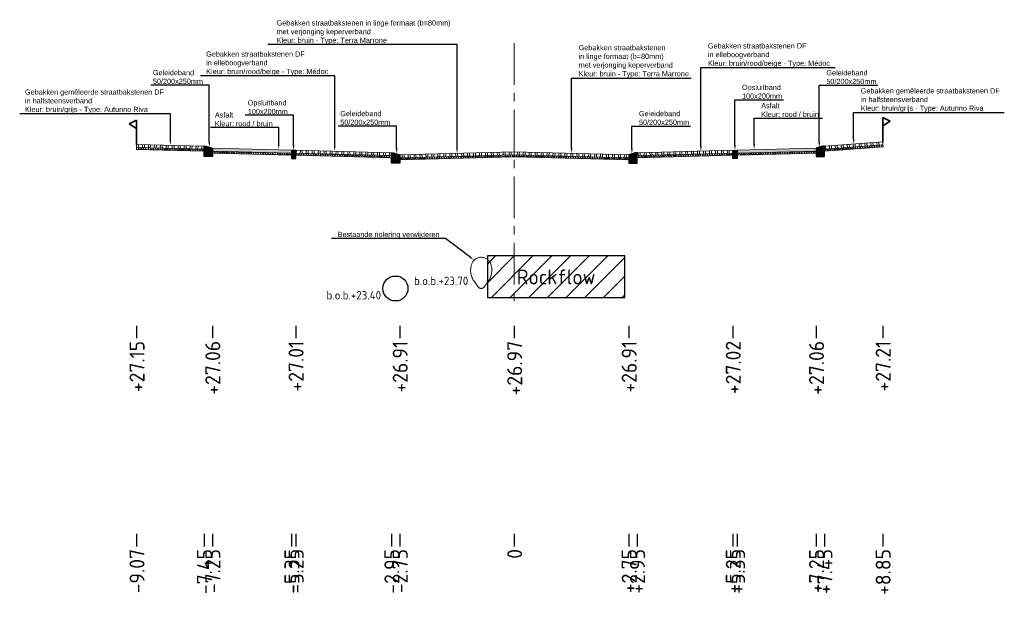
# Model space of a CAD drawing. Header units: metres. Extents: x 198530 to 198748, y 355169 to 355318.
# Tile 29 of 37: x 198646 to 198670, y 355259 to 355273. Entities that reach past the tile are written whole.
import ezdxf
from ezdxf import colors
from ezdxf.entities.mleader import LeaderData, LeaderLine
from ezdxf.math import Vec2, Vec3

# ---------------------------------------------------------------- set-up
doc = ezdxf.new("R2010")
doc.units = ezdxf.units.M
doc.linetypes.add('AM-AS', pattern=[16, 10, -2, 2, -2])
doc.linetypes.add('RI-GWA', pattern=[18.45, 6, -1.8, 1.75, -1.8, 1.75, -1.8, 1.75, -1.8])
doc.layers.get('Defpoints').update_dxf_attribs({"lineweight": 25})
for name, color, linetype, lineweight in [('B-WE-RI-GWA-BESTAANDE RIOLERING', 252, 'RI-GWA', 18), ('C3D-LABELS', 7, 'Continuous', 25), ('N-WE-AM-AS-G', 10, 'AM-AS', 18), ('N-WE-VH-VERHARDING_FUNDERING-G', 7, 'Continuous', 35), ('X-XX-AL-T25', 7, 'Continuous', 25)]:
    doc.layers.add(name, color=color, linetype=linetype, lineweight=lineweight)
for name, color, linetype in [('N-WE-AL-DETAIL-G', 7, 'Continuous'), ('N-WE-RI-DWA-NIEUWE RIOLERING', 7, 'Continuous'), ('N-WE-VH-ROCKFLOW-G', 10, 'Continuous')]:
    doc.layers.add(name, color=color, linetype=linetype)
doc.styles.add('NLCS-ISO', font='NLCS-ISO.ttf')
doc.styles.add('NLCS-ISO-M200-T25', font='NLCS-ISO.ttf', dxfattribs={"height": 0.5})
doc.styles.add('NLCS-ISO-M50-T25', font='NLCS-ISO.ttf', dxfattribs={"height": 0.125})
pattern_1 = [(60, (-3613.88653, -302.51122), (-0.0433012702, 0.025), []), (120, (-3613.88653, -302.51122), (-0.0433012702, -0.025), [])]

# ---------------------------------------------------------------- blocks, each defined once
blk = doc.blocks.new('*U12')
at = {"lineweight": 9}
h = blk.add_hatch(dxfattribs=at)
h.set_pattern_fill('ANSI32', color=252, scale=0.015, angle=47)
h.paths.add_polyline_path([(0, 0), (-2.75, -0.069), (-2.749, -0.139), (0.001, -0.07)])
h = blk.add_hatch(dxfattribs=at)
h.set_pattern_fill('AVH-ASFALT', color=252, scale=0.05, pattern_type=2)
h.set_pattern_definition(pattern_1)
h.paths.add_polyline_path([(0.001, -0.07), (-2.749, -0.139), (-2.749, -0.189), (0.001, -0.12)])
for points in [[(0.001, -0.12), (-2.749, -0.189), (-2.75, -0.069), (0, 0)], [(0.001, -0.07), (-2.749, -0.139)]]:
    blk.add_lwpolyline(points, dxfattribs=at)
at = {"layer": 'Defpoints', "color": 6, "lineweight": 9}
for points in [[(0, 0), (-2.75, -0.069), (-2.749, -0.139), (0.001, -0.07)], [(0.001, -0.07), (-2.749, -0.139), (-2.749, -0.189), (0.001, -0.12)]]:
    blk.add_lwpolyline(points, close=True, dxfattribs=at)
blk = doc.blocks.new('*U14')
at = {"lineweight": 9}
h = blk.add_hatch(dxfattribs=at)
h.set_pattern_fill('ANSI32', color=252, scale=0.015, angle=47)
h.paths.add_polyline_path([(0, 0), (-2.75, -0.069), (-2.749, -0.139), (0.001, -0.07)])
h = blk.add_hatch(dxfattribs=at)
h.set_pattern_fill('AVH-ASFALT', color=252, scale=0.05, pattern_type=2)
h.set_pattern_definition(pattern_1)
h.paths.add_polyline_path([(0.001, -0.07), (-2.749, -0.139), (-2.749, -0.189), (0.001, -0.12)])
for points in [[(0.001, -0.12), (-2.749, -0.189), (-2.75, -0.069), (0, 0)], [(0.001, -0.07), (-2.749, -0.139)]]:
    blk.add_lwpolyline(points, dxfattribs=at)
at = {"layer": 'Defpoints', "color": 6, "lineweight": 9}
for points in [[(0, 0), (-2.75, -0.069), (-2.749, -0.139), (0.001, -0.07)], [(0.001, -0.07), (-2.749, -0.139), (-2.749, -0.189), (0.001, -0.12)]]:
    blk.add_lwpolyline(points, close=True, dxfattribs=at)
blk = doc.blocks.new('Geleideband_5-20x25')
at = {"layer": 'N-WE-AL-DETAIL-G'}
h = blk.add_hatch(color=252, dxfattribs=at)
h.dxf.hatch_style = 1
h.paths.add_polyline_path([(0.2, -0.25), (0, -0.25), (0, 0), (0.05, 0), (0.2, -0.05)])
blk.add_lwpolyline([(0.2, -0.25), (0, -0.25), (0, 0), (0.05, 0), (0.2, -0.05)], close=True)
blk = doc.blocks.new('*U13')
at = {"lineweight": 9}
h = blk.add_hatch(dxfattribs=at)
h.set_pattern_fill('ANSI32', color=252, scale=0.015, angle=47)
h.paths.add_polyline_path([(0, 0), (-2.3, -0.057), (-2.299, -0.127), (0.001, -0.07)])
h = blk.add_hatch(dxfattribs=at)
h.set_pattern_fill('AVH-ASFALT', color=252, scale=0.05, pattern_type=2)
h.set_pattern_definition(pattern_1)
h.paths.add_polyline_path([(0.001, -0.07), (-2.299, -0.127), (-2.299, -0.177), (0.001, -0.12)])
for points in [[(0.001, -0.12), (-2.299, -0.177), (-2.3, -0.057), (0, 0)], [(0.001, -0.07), (-2.299, -0.127)]]:
    blk.add_lwpolyline(points, dxfattribs=at)
at = {"layer": 'Defpoints', "color": 6, "lineweight": 9}
for points in [[(0, 0), (-2.3, -0.057), (-2.299, -0.127), (0.001, -0.07)], [(0.001, -0.07), (-2.299, -0.127), (-2.299, -0.177), (0.001, -0.12)]]:
    blk.add_lwpolyline(points, close=True, dxfattribs=at)
blk = doc.blocks.new('Opsluitband_100x200')
at = {"layer": 'N-WE-AL-DETAIL-G'}
h = blk.add_hatch(color=252, dxfattribs=at)
h.dxf.hatch_style = 1
h.paths.add_polyline_path([(0.1, 0), (0, 0), (0, -0.2), (0.1, -0.2)])
blk.add_lwpolyline([(0, -0.2), (0, 0), (0.1, 0), (0.1, -0.2)], close=True)
blk = doc.blocks.new('*U103')
at = {"lineweight": 9}
h = blk.add_hatch(color=252, dxfattribs=at)
h.dxf.hatch_style = 1
h.paths.add_polyline_path([(0, 0), (-1.9, -0.048), (-1.899, -0.117), (0.001, -0.07)])
h = blk.add_hatch(dxfattribs=at)
h.set_pattern_fill('AVH-ASFALT', color=252, scale=0.05, pattern_type=2)
h.set_pattern_definition(pattern_1)
h.paths.add_polyline_path([(0.001, -0.07), (-1.899, -0.117), (-1.899, -0.167), (0.001, -0.12)])
for points in [[(0.001, -0.12), (-1.899, -0.167), (-1.9, -0.048), (0, 0)], [(0.001, -0.07), (-1.899, -0.117)]]:
    blk.add_lwpolyline(points, dxfattribs=at)
at = {"layer": 'Defpoints', "color": 6, "lineweight": 9}
for points in [[(0, 0), (-1.9, -0.048), (-1.899, -0.117), (0.001, -0.07)], [(0.001, -0.07), (-1.899, -0.117), (-1.899, -0.167), (0.001, -0.12)]]:
    blk.add_lwpolyline(points, close=True, dxfattribs=at)
blk = doc.blocks.new('*U29')
at = {"lineweight": 9}
h = blk.add_hatch(dxfattribs=at)
h.set_pattern_fill('ANSI32', color=252, scale=0.015, angle=47)
h.paths.add_polyline_path([(0, 0), (-1.403, -0.035), (-1.402, -0.105), (0.001, -0.07)])
h = blk.add_hatch(dxfattribs=at)
h.set_pattern_fill('AVH-ASFALT', color=252, scale=0.05, pattern_type=2)
h.set_pattern_definition(pattern_1)
h.paths.add_polyline_path([(0.001, -0.07), (-1.402, -0.105), (-1.402, -0.155), (0.001, -0.12)])
for points in [[(0.001, -0.12), (-1.402, -0.155), (-1.403, -0.035), (0, 0)], [(0.001, -0.07), (-1.402, -0.105)]]:
    blk.add_lwpolyline(points, dxfattribs=at)
at = {"layer": 'Defpoints', "color": 6, "lineweight": 9}
for points in [[(0, 0), (-1.403, -0.035), (-1.402, -0.105), (0.001, -0.07)], [(0.001, -0.07), (-1.402, -0.105), (-1.402, -0.155), (0.001, -0.12)]]:
    blk.add_lwpolyline(points, close=True, dxfattribs=at)
blk = doc.blocks.new('OBJ_Grens')
at = {"layer": 'N-WE-VH-VERHARDING_FUNDERING-G'}
for p, q in [((0, 0), (0, 0.586)), ((0, 0.586), (0.179, 0.496)), ((0.179, 0.496), (0, 0.386))]:
    blk.add_line(p, q, dxfattribs=at)
blk = doc.blocks.new('*U30')
at = {"lineweight": 9}
h = blk.add_hatch(dxfattribs=at)
h.set_pattern_fill('ANSI32', color=252, scale=0.015, angle=47)
h.paths.add_polyline_path([(0, 0), (-1.62, -0.041), (-1.619, -0.11), (0.001, -0.07)])
h = blk.add_hatch(dxfattribs=at)
h.set_pattern_fill('AVH-ASFALT', color=252, scale=0.05, pattern_type=2)
h.set_pattern_definition(pattern_1)
h.paths.add_polyline_path([(0.001, -0.07), (-1.619, -0.11), (-1.619, -0.16), (0.001, -0.12)])
for points in [[(0.001, -0.12), (-1.619, -0.16), (-1.62, -0.041), (0, 0)], [(0.001, -0.07), (-1.619, -0.11)]]:
    blk.add_lwpolyline(points, dxfattribs=at)
at = {"layer": 'Defpoints', "color": 6, "lineweight": 9}
for points in [[(0, 0), (-1.62, -0.041), (-1.619, -0.11), (0.001, -0.07)], [(0.001, -0.07), (-1.619, -0.11), (-1.619, -0.16), (0.001, -0.12)]]:
    blk.add_lwpolyline(points, close=True, dxfattribs=at)

msp = doc.modelspace()

# ---------------------------------------------------------------- hatches: boundary and pattern name
at = {"layer": 'N-WE-VH-ROCKFLOW-G'}
h = msp.add_hatch(dxfattribs=at)
h.set_pattern_fill('ANSI31', color=256, scale=0.1)
h.set_pattern_definition([(45, (114.048, -22.56), (-0.22450640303, 0.22450640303), [])])
h.paths.add_polyline_path([(198657.113, 355266.482), (198660.413, 355266.482), (198660.413, 355267.482), (198657.113, 355267.482)])
h.paths.add_polyline_path([(198657.691, 355266.559), (198659.815, 355266.559), (198659.815, 355267.423), (198657.691, 355267.423)], flags=24)

# ---------------------------------------------------------------- linework, layer by layer
at = {"layer": 'B-WE-RI-GWA-BESTAANDE RIOLERING'}
msp.add_lwpolyline([(198657.702, 355267.482), (198659.825, 355267.482)], dxfattribs=at)
msp.add_lwpolyline([(198656.901, 355266.722), (198656.801, 355266.865, -0.266628), (198656.748, 355267.315, -0.62829), (198657.194, 355267.295, -0.238625), (198657.131, 355266.865), (198657.031, 355266.722, -0.38881)], format="xyb", close=True, dxfattribs=at)
at = {"layer": 'C3D-LABELS', "color": 7, "linetype": 'Continuous', "lineweight": 25}
for p, q in [((198648.69, 355265.8), (198648.69, 355265.5)), ((198650.51, 355265.8), (198650.51, 355265.5)), ((198652.51, 355265.8), (198652.51, 355265.5)), ((198655.01, 355265.8), (198655.01, 355265.5)), ((198657.76, 355265.8), (198657.76, 355265.5)), ((198660.51, 355265.8), (198660.51, 355265.5)), ((198663.01, 355265.8), (198663.01, 355265.5)), ((198665.01, 355265.8), (198665.01, 355265.5)), ((198666.61, 355265.8), (198666.61, 355265.5)), ((198648.69, 355260.801), (198648.69, 355260.501)), ((198650.31, 355260.801), (198650.31, 355260.501)), ((198650.51, 355260.801), (198650.51, 355260.501)), ((198652.41, 355260.801), (198652.41, 355260.501)), ((198652.51, 355260.801), (198652.51, 355260.501)), ((198654.81, 355260.801), (198654.81, 355260.501)), ((198655.01, 355260.801), (198655.01, 355260.501)), ((198657.76, 355260.801), (198657.76, 355260.501)), ((198660.51, 355260.801), (198660.51, 355260.501)), ((198660.71, 355260.801), (198660.71, 355260.501)), ((198663.01, 355260.801), (198663.01, 355260.501)), ((198663.11, 355260.801), (198663.11, 355260.501)), ((198665.01, 355260.801), (198665.01, 355260.501)), ((198665.21, 355260.801), (198665.21, 355260.501)), ((198666.61, 355260.801), (198666.61, 355260.501))]:
    msp.add_line(p, q, dxfattribs=at)
at = {"layer": 'N-WE-AM-AS-G', "ltscale": 0.1}
msp.add_lwpolyline([(198657.76, 355272.589), (198657.76, 355266.347)], dxfattribs=at)
at = {"layer": 'N-WE-RI-DWA-NIEUWE RIOLERING'}
msp.add_circle((198654.907, 355266.696), 0.3, dxfattribs=at)
at = {"layer": 'N-WE-VH-ROCKFLOW-G'}
msp.add_lwpolyline([(198657.113, 355266.482), (198660.413, 355266.482), (198660.413, 355267.482), (198657.113, 355267.482)], close=True, dxfattribs=at)

# ---------------------------------------------------------------- block references
at = {"layer": 'N-WE-AL-DETAIL-G'}
for name, p in [('OBJ_Grens', (198666.61, 355270.215)), ('Geleideband_5-20x25', (198650.31, 355270.114)), ('Geleideband_5-20x25', (198654.81, 355269.956)), ('*U12', (198657.76, 355269.975))]:
    msp.add_blockref(name, p, dxfattribs=at)
at = {"layer": 'N-WE-AL-DETAIL-G', "xscale": -1}
for name, p in [('OBJ_Grens', (198648.69, 355270.155)), ('*U103', (198650.51, 355270.064)), ('Geleideband_5-20x25', (198665.21, 355270.113)), ('Opsluitband_100x200', (198652.51, 355270.014)), ('*U14', (198657.76, 355269.975)), ('Geleideband_5-20x25', (198660.71, 355269.957))]:
    msp.add_blockref(name, p, dxfattribs=at)
for name, p, rotation in [('*U30', (198648.69, 355270.155), 359.9900957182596), ('*U13', (198660.71, 355269.956), 2.868139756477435)]:
    msp.add_blockref(name, p, dxfattribs=dict(at, rotation=rotation))
at = {"layer": 'N-WE-AL-DETAIL-G'}
for name, p, rotation in [('*U13', (198654.81, 355269.956), 357.1318602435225), ('*U103', (198665.01, 355270.064), 0.0002486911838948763), ('*U29', (198666.61, 355270.215), 2.725607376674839), ('Opsluitband_100x200', (198663.01, 355270.014), 0.0002486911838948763)]:
    msp.add_blockref(name, p, dxfattribs=dict(at, rotation=rotation))

# ---------------------------------------------------------------- texts
at = {"layer": 'B-WE-RI-GWA-BESTAANDE RIOLERING', "insert": (198655.353, 355266.98), "char_height": 0.2, "attachment_point": 1, "style": 'NLCS-ISO-M200-T25'}
msp.add_mtext_dynamic_manual_height_columns('b.o.b.+23.70', width=1.70356, gutter_width=2.5, heights=[0.543], dxfattribs=at)
at = {"layer": 'C3D-LABELS', "color": 7, "linetype": 'Continuous', "lineweight": 25, "char_height": 0.36, "attachment_point": 6, "rotation": 90, "style": 'NLCS-ISO'}
for s, insert in [('+27.15', (198648.7, 355265.439)), ('+27.06', (198650.52, 355265.439)), ('+27.01', (198652.52, 355265.439)), ('+26.91', (198655.02, 355265.439)), ('+26.97', (198657.77, 355265.439)), ('+26.91', (198660.52, 355265.439)), ('+27.02', (198663.02, 355265.439)), ('+27.06', (198665.02, 355265.439)), ('+27.21', (198666.62, 355265.439)), ('-9.07', (198648.7, 355260.44)), ('-7.45', (198650.32, 355260.44)), ('-7.25', (198650.52, 355260.44)), ('-5.35', (198652.42, 355260.44)), ('-5.25', (198652.52, 355260.44)), ('-2.95', (198654.82, 355260.44)), ('-2.75', (198655.02, 355260.44)), ('0', (198657.77, 355260.44)), ('+2.75', (198660.52, 355260.44)), ('+2.95', (198660.72, 355260.44)), ('+5.25', (198663.02, 355260.44)), ('+5.35', (198663.12, 355260.44)), ('+7.25', (198665.02, 355260.44)), ('+7.45', (198665.22, 355260.44)), ('+8.85', (198666.62, 355260.44))]:
    msp.add_mtext(s, dxfattribs=dict(at, insert=insert))
at = {"layer": 'N-WE-RI-DWA-NIEUWE RIOLERING', "insert": (198653.249, 355266.634), "char_height": 0.2, "attachment_point": 1, "style": 'NLCS-ISO-M200-T25'}
msp.add_mtext_dynamic_manual_height_columns('b.o.b.+23.40', width=1.70356, gutter_width=2.5, heights=[0.543], dxfattribs=at)
at = {"layer": 'N-WE-VH-ROCKFLOW-G', "insert": (198657.817, 355267.153), "char_height": 0.36, "attachment_point": 1, "style": 'NLCS-ISO'}
msp.add_mtext('Rockflow', dxfattribs=at)

# ---------------------------------------------------------------- leaders
at = {"layer": 'X-XX-AL-T25'}
ml = msp.add_multileader_mtext('Standard', dxfattribs=at)
ml.set_content('{\\fArial|b0|i0|c0|p34;Gebakken straatbakstenen in linge formaat (b=80mm) \\Pmet verjonging keperverband\\PKleur: bruin - Type: Terra Marrone}', color=256, style='NLCS-ISO-M50-T25')
ml.set_leader_properties(color=256, linetype='ByLayer', lineweight=-1)
ml.build(insert=Vec2(0, 0))
ml.multileader.update_dxf_attribs({"text_left_attachment_type": 5, "text_right_attachment_type": 5, "dogleg_length": 0.125, "arrow_head_size": 0.125})
ctx = ml.context
ctx.base_point, ctx.char_height, ctx.arrow_head_size, ctx.landing_gap_size, ctx.plane_origin = Vec3(198652.007, 355272.556), 0.125, 0.125, 0.045, Vec3(198656.904, 355270.288)
ctx.left_attachment, ctx.right_attachment = 5, 5
notes = []
notes.append((ctx, [(1, (1, 1, 0), (198656.385, 355272.556), (-1, 0), 0.125, [(0, [(198656.385, 355269.941)], 0, [])])]))
ctx.mtext.insert, ctx.mtext.flow_direction = Vec3(198652.052, 355273.137), 5
ml = msp.add_multileader_mtext('Standard', dxfattribs=at)
ml.set_content('{\\fArial|b0|i0|c0|p34;Gebakken straatbakstenen \\Pin linge formaat (b=80mm) \\Pmet verjonging keperverband\\PKleur: bruin - Type: Terra Marrone}', color=256, style='NLCS-ISO-M50-T25')
ml.set_leader_properties(color=256, linetype='ByLayer', lineweight=-1)
ml.build(insert=Vec2(0, 0))
ml.multileader.update_dxf_attribs({"text_left_attachment_type": 5, "text_right_attachment_type": 5, "dogleg_length": 0.125, "arrow_head_size": 0.125})
ctx = ml.context
ctx.base_point, ctx.char_height, ctx.arrow_head_size, ctx.landing_gap_size, ctx.plane_origin = Vec3(198659.26, 355271.751), 0.125, 0.125, 0.045, Vec3(198659.654, 355270.292)
ctx.left_attachment, ctx.right_attachment = 5, 5
notes.append((ctx, [(0, (1, 1, 0), (198659.135, 355271.751), (1, 0), 0.125, [(0, [(198659.135, 355269.944)], 0, [])])]))
ctx.mtext.insert, ctx.mtext.flow_direction = Vec3(198659.305, 355272.542), 5
ml = msp.add_multileader_mtext('Standard', dxfattribs=at)
ml.set_content('{\\fArial|b0|i0|c0|p34;Gebakken straatbakstenen DF \\Pin elleboogverband\\PKleur: bruin/rood/beige - Type: Médoc}', color=256, style='NLCS-ISO-M50-T25')
ml.set_leader_properties(color=256, linetype='ByLayer', lineweight=-1)
ml.build(insert=Vec2(0, 0))
ml.multileader.update_dxf_attribs({"text_left_attachment_type": 5, "text_right_attachment_type": 5, "dogleg_length": 0.125, "arrow_head_size": 0.125})
ctx = ml.context
ctx.base_point, ctx.char_height, ctx.arrow_head_size, ctx.landing_gap_size, ctx.plane_origin = Vec3(198662.366, 355272.002), 0.125, 0.125, 0.045, Vec3(198661.722, 355270.343)
ctx.left_attachment, ctx.right_attachment = 5, 5
notes.append((ctx, [(1, (1, 1, 0), (198662.241, 355272.002), (1, 0), 0.125, [(0, [(198662.241, 355269.996)], 0, [])])]))
ctx.mtext.insert, ctx.mtext.flow_direction = Vec3(198662.411, 355272.585), 5
ml = msp.add_multileader_mtext('Standard', dxfattribs=at)
ml.set_content('{\\fArial|b0|i0|c0|p34;Gebakken straatbakstenen DF \\Pin elleboogverband\\PKleur: bruin/rood/beige - Type: Médoc}', color=256, style='NLCS-ISO-M50-T25')
ml.set_leader_properties(color=256, linetype='ByLayer', lineweight=-1)
ml.build(insert=Vec2(0, 0))
ml.multileader.update_dxf_attribs({"text_left_attachment_type": 5, "text_right_attachment_type": 5, "dogleg_length": 0.125, "arrow_head_size": 0.125})
ctx = ml.context
ctx.base_point, ctx.char_height, ctx.arrow_head_size, ctx.landing_gap_size, ctx.plane_origin = Vec3(198650.315, 355271.806), 0.125, 0.125, 0.045, Vec3(198653.967, 355270.343)
ctx.left_attachment, ctx.right_attachment = 5, 5
notes.append((ctx, [(1, (1, 1, 0), (198653.447, 355271.806), (-1, 0), 0.125, [(0, [(198653.447, 355269.996)], 0, [])])]))
ctx.mtext.insert, ctx.mtext.flow_direction = Vec3(198650.36, 355272.388), 5
ml = msp.add_multileader_mtext('Standard', dxfattribs=at)
ml.set_content('{\\fArial|b0|i0|c0|p34;Geleideband\\P50/200x250mm}', color=256, style='NLCS-ISO-M50-T25')
ml.set_leader_properties(color=256, linetype='ByLayer', lineweight=-1)
ml.build(insert=Vec2(0, 0))
ml.multileader.update_dxf_attribs({"text_left_attachment_type": 5, "text_right_attachment_type": 5, "dogleg_length": 0.125, "arrow_head_size": 0.125})
ctx = ml.context
ctx.base_point, ctx.char_height, ctx.arrow_head_size, ctx.landing_gap_size, ctx.plane_origin = Vec3(198649.035, 355271.58), 0.125, 0.125, 0.045, Vec3(198650.954, 355270.437)
ctx.left_attachment, ctx.right_attachment = 5, 5
notes.append((ctx, [(1, (1, 1, 0), (198650.435, 355271.58), (-1, 0), 0.125, [(0, [(198650.435, 355270.089)], 0, [])])]))
ctx.mtext.insert, ctx.mtext.flow_direction = Vec3(198649.08, 355271.943), 5
ml = msp.add_multileader_mtext('Standard', dxfattribs=at)
ml.set_content('{\\fArial|b0|i0|c0|p34;Geleideband\\P50/200x250mm}', color=256, style='NLCS-ISO-M50-T25')
ml.set_leader_properties(color=256, linetype='ByLayer', lineweight=-1)
ml.build(insert=Vec2(0, 0))
ml.multileader.update_dxf_attribs({"text_left_attachment_type": 5, "text_right_attachment_type": 5, "dogleg_length": 0.125, "arrow_head_size": 0.125})
ctx = ml.context
ctx.base_point, ctx.char_height, ctx.arrow_head_size, ctx.landing_gap_size, ctx.plane_origin = Vec3(198665.21, 355271.577), 0.125, 0.125, 0.045, Vec3(198665.604, 355270.436)
ctx.left_attachment, ctx.right_attachment = 5, 5
notes.append((ctx, [(0, (1, 1, 0), (198665.085, 355271.577), (1, 0), 0.125, [(0, [(198665.085, 355270.088)], 0, [])])]))
ctx.mtext.insert, ctx.mtext.flow_direction = Vec3(198665.255, 355271.939), 5
ml = msp.add_multileader_mtext('Standard', dxfattribs=at)
ml.set_content('{\\fArial|b0|i0|c0|p34;Gebakken gemêleerde straatbakstenen DF \\Pin halfsteensverband\\PKleur: bruin/grijs - Type: Autunno Riva}', color=256, style='NLCS-ISO-M50-T25')
ml.set_leader_properties(color=256, linetype='ByLayer', lineweight=-1)
ml.build(insert=Vec2(0, 0))
ml.multileader.update_dxf_attribs({"text_left_attachment_type": 5, "text_right_attachment_type": 5, "dogleg_length": 0.125, "arrow_head_size": 0.125})
ctx = ml.context
ctx.base_point, ctx.char_height, ctx.arrow_head_size, ctx.landing_gap_size, ctx.plane_origin = Vec3(198645.963, 355270.891), 0.125, 0.125, 0.045, Vec3(198647.943, 355270.425)
ctx.left_attachment, ctx.right_attachment = 5, 5
notes.append((ctx, [(1, (1, 1, 0), (198649.5, 355270.891), (-1, 0), 0.125, [(0, [(198649.5, 355270.135)], 0, [])])]))
ctx.mtext.insert, ctx.mtext.flow_direction = Vec3(198646.008, 355271.476), 5
ml = msp.add_multileader_mtext('Standard', dxfattribs=at)
ml.set_content('{\\fArial|b0|i0|c0|p34;Opsluitband\\P100x200mm}', color=256, style='NLCS-ISO-M50-T25')
ml.set_leader_properties(color=256, linetype='ByLayer', lineweight=-1)
ml.build(insert=Vec2(0, 0))
ml.multileader.update_dxf_attribs({"text_left_attachment_type": 5, "text_right_attachment_type": 5, "dogleg_length": 0.125, "arrow_head_size": 0.125})
ctx = ml.context
ctx.base_point, ctx.char_height, ctx.arrow_head_size, ctx.landing_gap_size, ctx.plane_origin = Vec3(198663.185, 355271.227), 0.125, 0.125, 0.045, Vec3(198663.579, 355270.361)
ctx.left_attachment, ctx.right_attachment = 5, 5
notes.append((ctx, [(0, (1, 1, 0), (198663.06, 355271.227), (1, 0), 0.125, [(0, [(198663.06, 355270.014)], 0, [])])]))
ctx.mtext.insert, ctx.mtext.flow_direction = Vec3(198663.23, 355271.588), 5
ml = msp.add_multileader_mtext('Standard', dxfattribs=at)
ml.set_content('{\\fArial|b0|i0|c0|p34;Gebakken gemêleerde straatbakstenen DF \\Pin halfsteensverband\\PKleur: bruin/grijs - Type: Autunno Riva}', color=256, style='NLCS-ISO-M50-T25')
ml.set_leader_properties(color=256, linetype='ByLayer', lineweight=-1)
ml.build(insert=Vec2(0, 0))
ml.multileader.update_dxf_attribs({"text_left_attachment_type": 5, "text_right_attachment_type": 5, "dogleg_length": 0.125, "arrow_head_size": 0.125})
ctx = ml.context
ctx.base_point, ctx.char_height, ctx.arrow_head_size, ctx.landing_gap_size, ctx.plane_origin = Vec3(198666.035, 355270.921), 0.125, 0.125, 0.045, Vec3(198664.354, 355270.454)
ctx.left_attachment, ctx.right_attachment = 5, 5
notes.append((ctx, [(0, (1, 1, 0), (198665.91, 355270.921), (1, 0), 0.125, [(0, [(198665.91, 355270.164)], 0, [])])]))
ctx.mtext.insert, ctx.mtext.flow_direction = Vec3(198666.08, 355271.505), 5
ml = msp.add_multileader_mtext('Standard', dxfattribs=at)
ml.set_content('{\\fArial|b0|i0|c0|p34;Opsluitband\\P100x200mm}', color=256, style='NLCS-ISO-M50-T25')
ml.set_leader_properties(color=256, linetype='ByLayer', lineweight=-1)
ml.build(insert=Vec2(0, 0))
ml.multileader.update_dxf_attribs({"text_left_attachment_type": 5, "text_right_attachment_type": 5, "dogleg_length": 0.125, "arrow_head_size": 0.125})
ctx = ml.context
ctx.base_point, ctx.char_height, ctx.arrow_head_size, ctx.landing_gap_size, ctx.plane_origin = Vec3(198651.314, 355270.856), 0.125, 0.125, 0.045, Vec3(198652.979, 355270.362)
ctx.left_attachment, ctx.right_attachment = 5, 5
notes.append((ctx, [(1, (1, 1, 0), (198652.46, 355270.856), (-1, 0), 0.125, [(0, [(198652.46, 355270.014)], 0, [])])]))
ctx.mtext.insert, ctx.mtext.flow_direction = Vec3(198651.359, 355271.217), 5
ml = msp.add_multileader_mtext('Standard', dxfattribs=at)
ml.set_content('{\\fArial|b0|i0|c0|p34;Asfalt\\PKleur: rood / bruin}', color=256, style='NLCS-ISO-M50-T25')
ml.set_leader_properties(color=256, linetype='ByLayer', lineweight=-1)
ml.build(insert=Vec2(0, 0))
ml.multileader.update_dxf_attribs({"text_left_attachment_type": 5, "text_right_attachment_type": 5, "dogleg_length": 0.125, "arrow_head_size": 0.125})
ctx = ml.context
ctx.base_point, ctx.char_height, ctx.arrow_head_size, ctx.landing_gap_size, ctx.plane_origin = Vec3(198663.645, 355270.787), 0.125, 0.125, 0.045, Vec3(198664.039, 355270.387)
ctx.left_attachment, ctx.right_attachment = 5, 5
notes.append((ctx, [(0, (1, 1, 0), (198663.52, 355270.787), (1, 0), 0.125, [(0, [(198663.52, 355270.039)], 0, [])])]))
ctx.mtext.insert, ctx.mtext.flow_direction = Vec3(198663.69, 355271.15), 5
ml = msp.add_multileader_mtext('Standard', dxfattribs=at)
ml.set_content('{\\fArial|b0|i0|c0|p34;Asfalt\\PKleur: rood / bruin}', color=256, style='NLCS-ISO-M50-T25')
ml.set_leader_properties(color=256, linetype='ByLayer', lineweight=-1)
ml.build(insert=Vec2(0, 0))
ml.multileader.update_dxf_attribs({"text_left_attachment_type": 5, "text_right_attachment_type": 5, "dogleg_length": 0.125, "arrow_head_size": 0.125})
ctx = ml.context
ctx.base_point, ctx.char_height, ctx.arrow_head_size, ctx.landing_gap_size, ctx.plane_origin = Vec3(198650.524, 355270.564), 0.125, 0.125, 0.045, Vec3(198652.621, 355270.404)
ctx.left_attachment, ctx.right_attachment = 5, 5
notes.append((ctx, [(1, (1, 1, 0), (198652.102, 355270.564), (-1, 0), 0.125, [(0, [(198652.102, 355270.039)], 0, [])])]))
ctx.mtext.insert, ctx.mtext.flow_direction = Vec3(198650.569, 355270.926), 5
ml = msp.add_multileader_mtext('Standard', dxfattribs=at)
ml.set_content('{\\fArial|b0|i0|c0|p34;Geleideband\\P50/200x250mm}', color=256, style='NLCS-ISO-M50-T25')
ml.set_leader_properties(color=256, linetype='ByLayer', lineweight=-1)
ml.build(insert=Vec2(0, 0))
ml.multileader.update_dxf_attribs({"text_left_attachment_type": 5, "text_right_attachment_type": 5, "dogleg_length": 0.125, "arrow_head_size": 0.125})
ctx = ml.context
ctx.base_point, ctx.char_height, ctx.arrow_head_size, ctx.landing_gap_size, ctx.plane_origin = Vec3(198653.535, 355270.596), 0.125, 0.125, 0.045, Vec3(198655.454, 355270.282)
ctx.left_attachment, ctx.right_attachment = 5, 5
notes.append((ctx, [(1, (1, 1, 0), (198654.935, 355270.596), (-1, 0), 0.125, [(0, [(198654.935, 355269.934)], 0, [])])]))
ctx.mtext.insert, ctx.mtext.flow_direction = Vec3(198653.58, 355270.959), 5
ml = msp.add_multileader_mtext('Standard', dxfattribs=at)
ml.set_content('{\\fArial|b0|i0|c0|p34;Geleideband\\P50/200x250mm}', color=256, style='NLCS-ISO-M50-T25')
ml.set_leader_properties(color=256, linetype='ByLayer', lineweight=-1)
ml.build(insert=Vec2(0, 0))
ml.multileader.update_dxf_attribs({"text_left_attachment_type": 5, "text_right_attachment_type": 5, "dogleg_length": 0.125, "arrow_head_size": 0.125})
ctx = ml.context
ctx.base_point, ctx.char_height, ctx.arrow_head_size, ctx.landing_gap_size, ctx.plane_origin = Vec3(198660.71, 355270.596), 0.125, 0.125, 0.045, Vec3(198661.104, 355270.282)
ctx.left_attachment, ctx.right_attachment = 5, 5
notes.append((ctx, [(0, (1, 1, 0), (198660.585, 355270.596), (1, 0), 0.125, [(0, [(198660.585, 355269.934)], 0, [])])]))
ctx.mtext.insert, ctx.mtext.flow_direction = Vec3(198660.755, 355270.959), 5
ml = msp.add_multileader_mtext('Standard', dxfattribs=at)
ml.set_content('{\\fArial|b0|i0|c0|p34;Bestaande riolering verwijderen}', color=256, style='NLCS-ISO-M50-T25')
ml.set_leader_properties(color=256, linetype='ByLayer', lineweight=-1)
ml.build(insert=Vec2(0, 0))
ml.multileader.update_dxf_attribs({"text_left_attachment_type": 5, "text_right_attachment_type": 5, "dogleg_length": 0.125, "arrow_head_size": 0.125})
ctx = ml.context
ctx.base_point, ctx.char_height, ctx.arrow_head_size, ctx.landing_gap_size, ctx.plane_origin = Vec3(198653.474, 355267.895), 0.125, 0.125, 0.045, Vec3(198658.127, 355267.581)
ctx.left_attachment, ctx.right_attachment = 5, 5
notes.append((ctx, [(1, (1, 1, 0), (198656.11, 355267.895), (-1, 0), 0.125, [(0, [(198656.792, 355267.378)], 0, [])])]))
ctx.mtext.insert, ctx.mtext.flow_direction = Vec3(198653.519, 355268.057), 5
for ctx, leaders in notes:
    for number, flags, end, landing, length, lines in leaders:
        leader = LeaderData()
        leader.index, (leader.has_last_leader_line, leader.has_dogleg_vector, leader.attachment_direction) = number, flags
        leader.last_leader_point, leader.dogleg_vector, leader.dogleg_length = Vec3(end), Vec3(landing), length
        for number, points, colour, breaks in lines:
            line = LeaderLine()
            line.index, line.vertices, line.color, line.breaks = number, Vec3.list(points), colors.encode_raw_color(colour), breaks
            leader.lines.append(line)
        ctx.leaders.append(leader)

doc.saveas('drawing.dxf')
